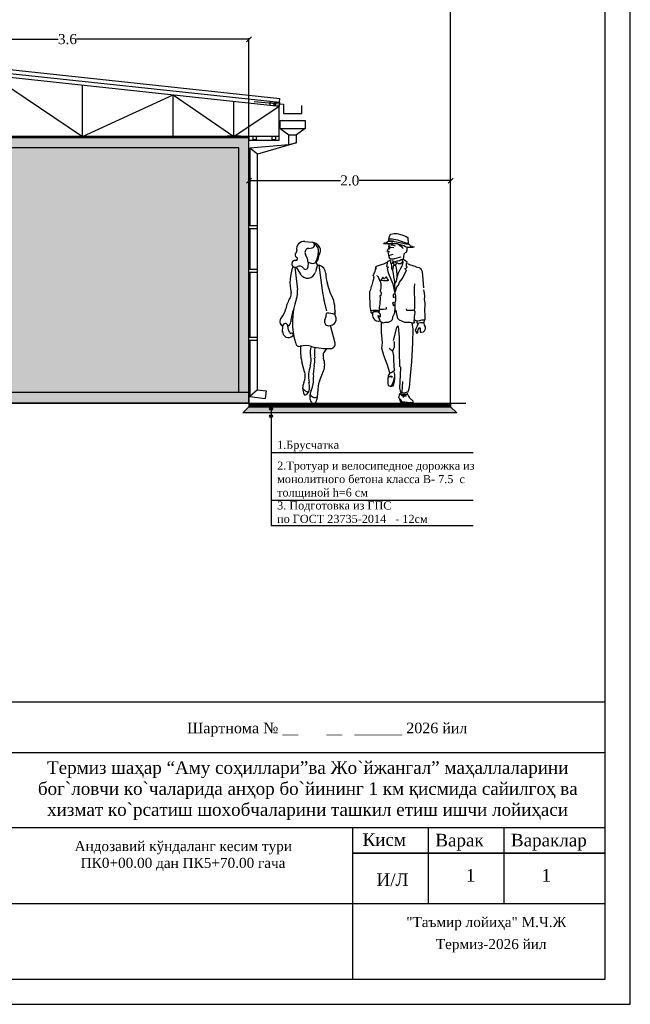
# Model space of a CAD drawing. Extents: x 340134 to 340674, y 4132137 to 4132521.
# Tile 13 of 14: x 340553 to 340674, y 4132224 to 4132419. Entities that reach past the tile are written whole.
import ezdxf

# ---------------------------------------------------------------- set-up
doc = ezdxf.new("R2010")
doc.units = 0
doc.header["$LTSCALE"] = 0.5
doc.header["$MEASUREMENT"] = 0
doc.header["$PDMODE"] = 33
doc.header["$PDSIZE"] = 0.3
doc.linetypes.add('CONTI', pattern=[0])
doc.layers.add('.', color=7, linetype='Continuous', lineweight=15)
doc.layers.add('free-dwg.com', color=7, linetype='Continuous')
doc.layers.add('RAMKA', color=250, linetype='CONTI')
doc.styles.add('Times New Roman', font='times.ttf', dxfattribs={"height": 2.5})
doc.styles.add('TimesCr', font='times.ttf')
doc.styles.add('tiyms', font='times.ttf')
doc.styles.add('стиль1', font='times.ttf')
doc.dimstyles.get("Standard").update_dxf_attribs({"dimtxt": 0.18, "dimasz": 0.18, "dimexe": 0.18, "dimexo": 0.0625, "dimgap": 0.09, "dimtad": 0, "dimtih": 1, "dimtoh": 1, "dimdec": 4, "dimzin": 0, "dimdsep": 46, "dimtxsty": 'Standard', "dimcen": 0.09, "dimaunit": 1, "dimadec": 3, "dimazin": 0, "dimtfac": 1, "dimtdec": 4, "dimtofl": 0, "dimtmove": 0, "dimatfit": 3, "dimfxl": 1, "dimtolj": 1, "dimtzin": 0, "dimarcsym": 0})

# ---------------------------------------------------------------- blocks, each defined once
blk = doc.blocks.new('_Oblique')
at = {"color": 0, "lineweight": -2}
blk.add_line((-0.5, -0.5), (0.5, 0.5), dxfattribs=at)
blk = doc.blocks.new('*D314')
at = {"color": 0, "linetype": 'Continuous', "lineweight": -2, "transparency": 16777216}
for p, q in [((340190.27, 4132387.26), (340190.27, 4132425.9)), ((340190.27, 4132425.72), (340411.14, 4132425.72)), ((340638.67, 4132425.72), (340417.8, 4132425.72)), ((340638.67, 4132387.08), (340638.67, 4132425.9))]:
    blk.add_line(p, q, dxfattribs=at)
at = {"layer": 'Defpoints', "color": 0, "linetype": 'Continuous', "transparency": 16777216}
for p in [(340638.67, 4132425.72), (340190.27, 4132387.2), (340638.67, 4132387.02)]:
    blk.add_point(p, dxfattribs=at)
at = {"color": 0, "linetype": 'Continuous', "lineweight": -2, "transparency": 16777216, "rotation": 180}
blk.add_blockref('_Oblique', (340190.27, 4132425.72), dxfattribs=at)
at = {"color": 0, "linetype": 'Continuous', "lineweight": -2, "transparency": 16777216}
blk.add_blockref('_Oblique', (340638.67, 4132425.72), dxfattribs=at)
at = {"color": 0, "linetype": 'Continuous', "transparency": 16777216, "insert": (340414.47, 4132425.72), "char_height": 2, "attachment_point": 5, "style": 'TimesCr'}
blk.add_mtext('\\A1;22.00', dxfattribs=at)
blk = doc.blocks.new('wefwefewfewfe')
at = {"lineweight": 25}
for p, q in [((16206.006, 11150.381), (16201.359, 11149.884)), ((16206.009, 11150.34), (16201.362, 11149.842)), ((16206.009, 11150.34), (16206.006, 11150.381)), ((16206.009, 11150.298), (16201.365, 11149.801)), ((16205.511, 11149.469), (16205.511, 11150.255)), ((16205.511, 11149.469), (16205.511, 11150.255)), ((16205.511, 11150.255), (16206.009, 11149.469)), ((16206.009, 11149.469), (16206.009, 11150.298)), ((16204.516, 11149.469), (16204.516, 11150.139)), ((16203.521, 11149.469), (16203.521, 11150.032)), ((16202.526, 11149.469), (16202.526, 11149.925)), ((16201.362, 11149.842), (16201.359, 11149.884)), ((16201.862, 11149.469), (16201.862, 11149.854)), ((16201.365, 11149.469), (16206.009, 11149.469)), ((16201.697, 11149.469), (16201.697, 11149.428))]:
    blk.add_line(p, q, dxfattribs=at)
at = {"ltscale": 10}
for p, q in [((16205.511, 11150.255), (16204.516, 11149.469)), ((16204.516, 11150.139), (16203.521, 11149.469))]:
    blk.add_line(p, q, dxfattribs=at)
for p, q in [((16202.526, 11149.925), (16201.862, 11149.469)), ((16203.521, 11149.469), (16202.526, 11149.925)), ((16201.862, 11149.469), (16201.365, 11149.801))]:
    blk.add_line(p, q)
at = {"color": 0, "ltscale": 10}
for p, q in [((16201.118, 11149.719), (16201.118, 11149.807)), ((16201.639, 11149.85), (16201.317, 11149.821)), ((16201.317, 11149.821), (16201.317, 11149.719)), ((16201.317, 11149.719), (16201.118, 11149.719))]:
    blk.add_line(p, q, dxfattribs=at)
at = {"lineweight": 30}
for p, q in [((16201.365, 11149.428), (16201.365, 11149.801)), ((16201.697, 11149.428), (16201.365, 11149.428))]:
    blk.add_line(p, q, dxfattribs=at)
at = {"lineweight": 40}
for p, q in [((16201.788, 11149.469), (16201.937, 11149.469)), ((16205.436, 11149.469), (16205.586, 11149.469))]:
    blk.add_line(p, q, dxfattribs=at)
at = {"ltscale": 8}
blk.add_line((16203.744, 11149.469), (16202.634, 11149.469), dxfattribs=at)
at = {"lineweight": 30}
blk.add_lwpolyline([(16205.677, 11149.428), (16206.05, 11149.428), (16206.05, 11149.594), (16206.133, 11149.594), (16206.133, 11150.216), (16206.257, 11150.216), (16206.257, 11150.423), (16206.05, 11150.423), (16205.967, 11150.423), (16205.967, 11150.395)], dxfattribs=at)
at = {"lineweight": 25}
for points in [[(16205.967, 11150.295), (16206.009, 11150.298), (16206.009, 11150.34), (16205.967, 11150.337)], [(16206.009, 11150.265), (16206.009, 11150.223), (16206.042, 11150.223), (16206.042, 11150.265)], [(16206.009, 11149.863), (16206.008, 11149.905), (16206.042, 11149.905), (16206.042, 11149.863)], [(16201.365, 11149.801), (16201.406, 11149.804), (16201.403, 11149.845), (16201.362, 11149.842)], [(16201.425, 11149.805), (16201.466, 11149.808), (16201.463, 11149.85), (16201.422, 11149.847)], [(16201.404, 11149.469), (16201.445, 11149.469), (16201.445, 11149.436), (16201.404, 11149.436)], [(16201.614, 11149.469), (16201.655, 11149.469), (16201.655, 11149.436), (16201.614, 11149.436)], [(16205.744, 11149.469), (16205.786, 11149.469), (16205.786, 11149.436), (16205.744, 11149.436)], [(16205.954, 11149.469), (16205.995, 11149.469), (16205.996, 11149.436), (16205.954, 11149.436)], [(16206.01, 11149.503), (16206.009, 11149.544), (16206.043, 11149.544), (16206.043, 11149.503)]]:
    blk.add_lwpolyline(points, close=True, dxfattribs=at)
blk = doc.blocks.new('wefwfewfefe')
at = {"layer": '.', "linetype": 'Continuous'}
h = blk.add_hatch(color=256, dxfattribs=at)
h.dxf.hatch_style = 1
h.set_gradient(color1=(91, 91, 91), color2=(102, 102, 102), one_color=1, tint=0.4, name='HEMISPHERICAL')
h.paths.add_polyline_path([(16201.6915, 11154.9721), (16205.0915, 11154.9721), (16205.0915, 11152.5494), (16201.6915, 11152.5494)], flags=16)
h.paths.add_polyline_path([(16201.5915, 11155.0721), (16205.1915, 11155.0721), (16205.1915, 11152.4382), (16201.5915, 11152.4382)])
h = blk.add_hatch(color=256, dxfattribs=at)
h.dxf.hatch_style = 1
h.set_gradient(color1=(255, 127, 127), color2=(255, 153, 153), one_color=1, tint=0.8)
h.paths.add_polyline_path([(16201.6915, 11154.9721), (16205.0915, 11154.9721), (16205.0915, 11152.5494), (16201.6915, 11152.5494)])
at = {"color": 0, "ltscale": 10}
for p, q in [((16201.2804, 11155.2461), (16201.0344, 11155.2461)), ((16201.0344, 11155.2461), (16201.0344, 11155.1651)), ((16201.2804, 11155.1651), (16201.2804, 11155.2461)), ((16201.2804, 11155.1651), (16201.0344, 11155.1651)), ((16201.0344, 11155.1651), (16201.1193, 11155.1013)), ((16201.1954, 11155.1013), (16201.1193, 11155.1013)), ((16201.1193, 11155.0236), (16201.1193, 11155.1013)), ((16201.2804, 11155.1651), (16201.1954, 11155.1013)), ((16201.1954, 11155.0048), (16201.1954, 11155.1013)), ((16201.5063, 11152.5733), (16201.5063, 11154.9123))]:
    blk.add_line(p, q, dxfattribs=at)
at = {"lineweight": 25}
for p, q in [((16201.1193, 11155.0236), (16201.5063, 11154.9123)), ((16201.1193, 11155.0236), (16201.1954, 11155.0048)), ((16201.1954, 11155.0048), (16201.5824, 11154.9696)), ((16201.5063, 11154.9123), (16201.5824, 11154.9696)), ((16201.5824, 11154.9696), (16201.5824, 11154.2)), ((16201.5063, 11154.2), (16201.5915, 11154.2)), ((16201.5063, 11154.1708), (16201.5915, 11154.1708)), ((16201.5824, 11154.1708), (16201.5824, 11153.7664)), ((16201.5063, 11153.7664), (16201.5915, 11153.7664)), ((16201.5063, 11153.7372), (16201.5915, 11153.7372)), ((16201.5824, 11153.7372), (16201.5824, 11153.0906)), ((16201.5063, 11153.0906), (16201.5915, 11153.0906)), ((16201.5063, 11153.0613), (16201.5915, 11153.0613)), ((16201.5824, 11153.0613), (16201.5824, 11152.5064)), ((16201.5063, 11152.5733), (16201.4221, 11152.5623)), ((16201.4221, 11152.5623), (16201.4319, 11152.4868)), ((16201.5063, 11152.5733), (16201.5824, 11152.5064)), ((16201.5824, 11152.5064), (16201.4319, 11152.4868))]:
    blk.add_line(p, q, dxfattribs=at)
at = {"linetype": 'Continuous'}
for points in [[(16201.5915, 11155.0721), (16205.1915, 11155.0721), (16205.1915, 11152.4382), (16201.5915, 11152.4382)], [(16201.6915, 11154.9721), (16205.0915, 11154.9721), (16205.0915, 11152.5494), (16201.6915, 11152.5494)], [(16201.5915, 11152.4382), (16205.1915, 11152.4382), (16205.1915, 11152.5494), (16201.5915, 11152.5494)]]:
    blk.add_lwpolyline(points, close=True, dxfattribs=at)
at = {"linetype": 'Continuous', "xscale": 0.905147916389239, "yscale": 0.905147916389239, "zscale": 0.905147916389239}
blk.add_blockref('wefwefewfewfe', (1536.6595, 1063.1692), dxfattribs=at)
blk = doc.blocks.new('агнеегнег')
at = {"linetype": 'Continuous', "xscale": -4, "yscale": 4, "zscale": 4}
blk.add_blockref('wefwfewfefe', (406286.491, 4087686.075), dxfattribs=at)
blk = doc.blocks.new('man 4')
at = {"color": 5}
for p, q in [((-186, 1736), (-180, 1754)), ((-180, 1754), (-174, 1772)), ((-174, 1772), (-168, 1772)), ((-168, 1772), (-138, 1778)), ((-138, 1778), (-107, 1778)), ((-107, 1778), (-53, 1766)), ((-53, 1766), (-11, 1748)), ((-246, 1669), (-234, 1681)), ((-240, 1669), (-246, 1669)), ((-222, 1669), (-240, 1669)), ((-234, 1681), (-222, 1681)), ((-222, 1681), (-204, 1693)), ((-198, 1669), (-222, 1669)), ((-204, 1693), (-198, 1700)), ((-198, 1700), (-180, 1700)), ((-186, 1669), (-198, 1669)), ((-192, 1712), (-186, 1736)), ((-192, 1706), (-192, 1712)), ((-186, 1700), (-192, 1706)), ((-180, 1651), (-192, 1663)), ((-192, 1645), (-180, 1651)), ((-186, 1724), (-156, 1724)), ((-162, 1700), (-186, 1700)), ((-162, 1669), (-186, 1669)), ((-180, 1700), (-168, 1700)), ((-168, 1700), (-162, 1693)), ((-156, 1657), (-168, 1657)), ((-150, 1700), (-162, 1700)), ((-162, 1693), (-150, 1693)), ((-144, 1669), (-162, 1669)), ((-156, 1724), (-101, 1712)), ((-150, 1657), (-156, 1657)), ((-150, 1693), (-150, 1700)), ((-132, 1651), (-150, 1657)), ((-132, 1693), (-144, 1700)), ((-101, 1669), (-144, 1669)), ((-71, 1681), (-132, 1693)), ((-120, 1645), (-132, 1651)), ((-101, 1712), (-35, 1687)), ((-59, 1657), (-101, 1669)), ((-95, 1663), (-83, 1663)), ((-83, 1663), (-77, 1651)), ((-77, 1651), (-65, 1651)), ((-29, 1669), (-71, 1681)), ((-65, 1651), (-59, 1639)), ((-35, 1651), (-59, 1657)), ((-35, 1687), (13, 1675)), ((-17, 1639), (-35, 1651)), ((13, 1663), (-29, 1669)), ((-11, 1748), (7, 1736)), ((7, 1736), (13, 1669)), ((13, 1669), (25, 1663)), ((25, 1663), (31, 1651)), ((31, 1651), (49, 1645)), ((-209, 1594), (-186, 1633)), ((-180, 1585), (-209, 1594)), ((-192, 1555), (-198, 1585)), ((-186, 1633), (-192, 1645)), ((-180, 1627), (-192, 1615)), ((-186, 1530), (-192, 1555)), ((-186, 1548), (-168, 1555)), ((-174, 1639), (-180, 1627)), ((-138, 1627), (-168, 1633)), ((-168, 1555), (-144, 1561)), ((-59, 1639), (-53, 1639)), ((-53, 1639), (-47, 1627)), ((-47, 1627), (-41, 1621)), ((-35, 1542), (-29, 1555)), ((-29, 1567), (-17, 1579)), ((-29, 1555), (-29, 1567)), ((7, 1633), (-17, 1639)), ((-17, 1579), (-5, 1585)), ((-5, 1585), (1, 1609)), ((1, 1621), (1, 1633)), ((1, 1609), (1, 1621)), ((25, 1633), (7, 1633)), ((56, 1633), (25, 1633)), ((49, 1645), (56, 1639)), ((74, 1639), (56, 1633)), ((56, 1639), (74, 1639)), ((-322, 1437), (-307, 1442)), ((-307, 1442), (-287, 1447)), ((-287, 1447), (-257, 1457)), ((-257, 1457), (-241, 1462)), ((-241, 1462), (-221, 1472)), ((-221, 1472), (-206, 1478)), ((-203, 1486), (-215, 1432)), ((-173, 1498), (-203, 1486)), ((-174, 1512), (-186, 1530)), ((-176, 1498), (-176, 1495)), ((-144, 1512), (-174, 1512)), ((-171, 1488), (-171, 1498)), ((-171, 1478), (-171, 1488)), ((-171, 1467), (-171, 1478)), ((-166, 1462), (-171, 1467)), ((-161, 1462), (-166, 1462)), ((-165, 1460), (-161, 1442)), ((-151, 1472), (-161, 1462)), ((-161, 1442), (-161, 1417)), ((-156, 1498), (-151, 1493)), ((-151, 1493), (-141, 1488)), ((-141, 1478), (-151, 1472)), ((-147, 1473), (-136, 1450)), ((-65, 1530), (-144, 1512)), ((-143, 1434), (-137, 1448)), ((-141, 1488), (-136, 1483)), ((-136, 1478), (-141, 1478)), ((-137, 1448), (-122, 1446)), ((-136, 1483), (-126, 1483)), ((-121, 1478), (-136, 1478)), ((-136, 1450), (-122, 1448)), ((-126, 1483), (-115, 1488)), ((-122, 1448), (-110, 1460)), ((-122, 1446), (-113, 1421)), ((-115, 1472), (-121, 1478)), ((-115, 1488), (-105, 1493)), ((-100, 1467), (-115, 1472)), ((-110, 1460), (-107, 1470)), ((-105, 1493), (-95, 1493)), ((-90, 1462), (-100, 1467)), ((-95, 1493), (-80, 1498)), ((-85, 1462), (-90, 1462)), ((-75, 1462), (-85, 1462)), ((-80, 1498), (-70, 1503)), ((-70, 1462), (-75, 1462)), ((-70, 1503), (-60, 1508)), ((-55, 1472), (-70, 1462)), ((-60, 1508), (-55, 1508)), ((-55, 1508), (-50, 1498)), ((-45, 1472), (-55, 1472)), ((-50, 1452), (-55, 1437)), ((-40, 1508), (-50, 1508)), ((-50, 1498), (-50, 1488)), ((-50, 1488), (-45, 1478)), ((-45, 1472), (-50, 1452)), ((-45, 1483), (-45, 1472)), ((-45, 1478), (-45, 1472)), ((-41, 1512), (-35, 1524)), ((-25, 1498), (-40, 1508)), ((-35, 1524), (-35, 1542)), ((-15, 1493), (-25, 1498)), ((0, 1478), (-15, 1493)), ((-5, 1462), (0, 1478)), ((-5, 1437), (-5, 1462)), ((3, 1465), (11, 1462)), ((11, 1462), (31, 1452)), ((31, 1452), (51, 1447)), ((51, 1447), (80, 1438)), ((-352, 1351), (-357, 1341)), ((-357, 1341), (-352, 1331)), ((-337, 1382), (-352, 1351)), ((-332, 1402), (-337, 1382)), ((-327, 1412), (-332, 1402)), ((-327, 1427), (-322, 1437)), ((-327, 1427), (-327, 1412)), ((-327, 1407), (-327, 1427)), ((-326, 1399), (-327, 1407)), ((-312, 1336), (-313, 1340)), ((-215, 1432), (-195, 1428)), ((-193, 1426), (-209, 1412)), ((-209, 1412), (-196, 1368)), ((-196, 1368), (-149, 1254)), ((-195, 1428), (-193, 1426)), ((-161, 1417), (-151, 1392)), ((-151, 1392), (-146, 1362)), ((-150, 1391), (-143, 1434)), ((-146, 1362), (-141, 1326)), ((-113, 1421), (-107, 1352)), ((-100, 1341), (-110, 1306)), ((-107, 1352), (-107, 1327)), ((-95, 1356), (-100, 1341)), ((-80, 1392), (-95, 1356)), ((-70, 1412), (-80, 1392)), ((-55, 1437), (-70, 1412)), ((-35, 1336), (-20, 1367)), ((-20, 1412), (-10, 1417)), ((-15, 1402), (-20, 1412)), ((-20, 1367), (-5, 1392)), ((-5, 1392), (-15, 1402)), ((-10, 1417), (0, 1427)), ((0, 1427), (-5, 1437)), ((80, 1438), (101, 1427)), ((101, 1427), (122, 1423)), ((122, 1423), (138, 1418)), ((138, 1418), (147, 1402)), ((147, 1402), (157, 1382)), ((157, 1382), (171, 1212)), ((-367, 1240), (-373, 1225)), ((-362, 1266), (-367, 1240)), ((-357, 1281), (-362, 1266)), ((-352, 1301), (-357, 1281)), ((-352, 1331), (-347, 1326)), ((-347, 1321), (-352, 1311)), ((-352, 1311), (-352, 1301)), ((-347, 1326), (-342, 1321)), ((-342, 1321), (-347, 1321)), ((-297, 1321), (-312, 1336)), ((-292, 1301), (-297, 1321)), ((-277, 1276), (-292, 1301)), ((-277, 1291), (-262, 1291)), ((-272, 1251), (-277, 1276)), ((-267, 1301), (-272, 1291)), ((-272, 1210), (-272, 1251)), ((-257, 1316), (-267, 1301)), ((-262, 1291), (-247, 1286)), ((-252, 1321), (-257, 1316)), ((-247, 1311), (-252, 1321)), ((-241, 1306), (-247, 1311)), ((-247, 1286), (-221, 1286)), ((-236, 1306), (-241, 1306)), ((-231, 1311), (-236, 1306)), ((-221, 1321), (-231, 1311)), ((-216, 1321), (-221, 1321)), ((-221, 1286), (-201, 1286)), ((-206, 1311), (-216, 1321)), ((-201, 1296), (-206, 1311)), ((-196, 1291), (-201, 1296)), ((-201, 1286), (-191, 1291)), ((-191, 1291), (-196, 1291)), ((-149, 1254), (-131, 1170)), ((-141, 1326), (-136, 1296)), ((-136, 1296), (-131, 1266)), ((-131, 1266), (-131, 1246)), ((-131, 1246), (-131, 1220)), ((-115, 1281), (-126, 1261)), ((-110, 1306), (-115, 1281)), ((-110, 1215), (-90, 1240)), ((-90, 1240), (-80, 1271)), ((-80, 1271), (-50, 1306)), ((-50, 1306), (-35, 1336)), ((76, 1215), (81, 1254)), ((-383, 1190), (-393, 1170)), ((-393, 1170), (-393, 1150)), ((-393, 1150), (-393, 1124)), ((-378, 1210), (-383, 1190)), ((-373, 1225), (-378, 1210)), ((-277, 1180), (-272, 1210)), ((-267, 1150), (-277, 1180)), ((-272, 1130), (-267, 1150)), ((-141, 1145), (-146, 1135)), ((-146, 1135), (-146, 1114)), ((-131, 1140), (-141, 1145)), ((-131, 1220), (-126, 1195)), ((-127, 1160), (-126, 1155)), ((-126, 1195), (-126, 1175)), ((-126, 1155), (-121, 1175)), ((-126, 1175), (-126, 1155)), ((-126, 1155), (-121, 1124)), ((-121, 1175), (-115, 1190)), ((-115, 1190), (-110, 1215)), ((76, 1175), (76, 1215)), ((76, 1145), (76, 1175)), ((81, 1109), (76, 1145)), ((173, 1189), (177, 1155)), ((177, 1155), (182, 1119)), ((-393, 1124), (-393, 1099)), ((-393, 1099), (-388, 1069)), ((-388, 1069), (-388, 1039)), ((-388, 1039), (-388, 1014)), ((-287, 1003), (-282, 1044)), ((-282, 1130), (-272, 1130)), ((-277, 1104), (-282, 1130)), ((-282, 1044), (-277, 1104)), ((-141, 1059), (-151, 1049)), ((-151, 1049), (-146, 1034)), ((-146, 1114), (-136, 1109)), ((-146, 1034), (-141, 1024)), ((-136, 1054), (-141, 1059)), ((-141, 1024), (-131, 1034)), ((-136, 1109), (-131, 1119)), ((-121, 1074), (-126, 1054)), ((-126, 1054), (-126, 1019)), ((-121, 1124), (-121, 1099)), ((-121, 1099), (-121, 1074)), ((81, 1079), (81, 1109)), ((81, 1054), (81, 1079)), ((81, 1003), (81, 1054)), ((182, 1119), (177, 1089)), ((177, 1089), (187, 1054)), ((187, 1054), (187, 1024)), ((-388, 1014), (-383, 983)), ((-383, 983), (-378, 963)), ((-378, 973), (-357, 978)), ((-378, 968), (-378, 973)), ((-378, 963), (-378, 953)), ((-378, 953), (-373, 948)), ((-373, 948), (-367, 948)), ((-367, 948), (-362, 953)), ((-362, 953), (-347, 963)), ((-362, 948), (-362, 933)), ((-362, 933), (-362, 918)), ((-357, 978), (-337, 978)), ((-347, 963), (-327, 963)), ((-337, 978), (-312, 978)), ((-327, 963), (-317, 963)), ((-317, 963), (-307, 958)), ((-312, 978), (-302, 973)), ((-302, 963), (-297, 963)), ((-297, 958), (-302, 963)), ((-297, 963), (-292, 963)), ((-292, 953), (-297, 958)), ((-292, 963), (-287, 968)), ((-282, 938), (-292, 953)), ((-287, 968), (-287, 1003)), ((-287, 988), (-272, 988)), ((-277, 928), (-282, 938)), ((-277, 913), (-277, 928)), ((-272, 988), (-252, 988)), ((-252, 988), (-247, 988)), ((-247, 988), (-216, 993)), ((-216, 998), (-216, 1008)), ((-216, 993), (-216, 998)), ((-136, 938), (-151, 903)), ((-131, 958), (-136, 938)), ((-126, 993), (-131, 958)), ((-126, 1019), (-126, 993)), ((-110, 963), (-126, 988)), ((-110, 953), (-110, 963)), ((-105, 923), (-110, 953)), ((-10, 993), (-5, 978)), ((-5, 978), (11, 978)), ((11, 978), (26, 978)), ((26, 978), (46, 978)), ((46, 978), (66, 978)), ((76, 978), (81, 1003)), ((86, 958), (76, 978)), ((76, 913), (81, 928)), ((81, 928), (86, 958)), ((187, 1024), (182, 993)), ((182, 993), (182, 958)), ((182, 958), (187, 943)), ((187, 943), (187, 913)), ((-362, 918), (-357, 903)), ((-357, 903), (-347, 887)), ((-347, 887), (-337, 872)), ((-337, 872), (-322, 867)), ((-322, 867), (-317, 867)), ((-317, 867), (-302, 862)), ((-302, 923), (-297, 918)), ((-297, 903), (-302, 923)), ((-302, 862), (-297, 862)), ((-297, 918), (-292, 908)), ((-287, 892), (-297, 903)), ((-297, 862), (-292, 862)), ((-292, 908), (-287, 903)), ((-287, 908), (-277, 913)), ((-287, 903), (-287, 908)), ((-287, 882), (-287, 892)), ((-282, 872), (-287, 882)), ((-282, 862), (-282, 872)), ((-272, 852), (-282, 862)), ((-252, 842), (-272, 852)), ((-267, 746), (-267, 852)), ((-231, 847), (-252, 842)), ((-196, 847), (-231, 847)), ((-171, 862), (-196, 847)), ((-156, 877), (-171, 862)), ((-151, 903), (-156, 877)), ((-95, 892), (-105, 923)), ((-80, 872), (-95, 892)), ((-55, 862), (-80, 872)), ((-25, 847), (-55, 862)), ((5, 847), (-25, 847)), ((31, 847), (5, 847)), ((56, 842), (31, 847)), ((51, 842), (61, 782)), ((71, 842), (56, 842)), ((71, 877), (71, 862)), ((81, 872), (71, 877)), ((71, 862), (76, 847)), ((76, 847), (71, 842)), ((76, 887), (76, 913)), ((76, 877), (76, 887)), ((91, 867), (81, 872)), ((106, 862), (91, 867)), ((101, 867), (101, 847)), ((101, 847), (106, 842)), ((131, 867), (106, 862)), ((106, 842), (142, 847)), ((111, 827), (106, 817)), ((111, 837), (111, 827)), ((152, 872), (131, 867)), ((142, 847), (172, 847)), ((172, 872), (152, 872)), ((187, 872), (172, 872)), ((172, 847), (177, 857)), ((177, 842), (172, 847)), ((177, 857), (182, 867)), ((182, 822), (177, 842)), ((182, 867), (182, 872)), ((187, 913), (187, 882)), ((187, 882), (187, 872)), ((-257, 635), (-267, 746)), ((-112, 798), (-144, 659)), ((-98, 811), (-112, 798)), ((-90, 807), (-98, 811)), ((-80, 696), (-90, 807)), ((61, 782), (56, 635)), ((91, 782), (86, 766)), ((86, 766), (91, 756)), ((101, 802), (91, 782)), ((91, 756), (101, 736)), ((106, 817), (101, 802)), ((101, 736), (111, 741)), ((111, 756), (116, 776)), ((111, 741), (111, 756)), ((116, 776), (126, 792)), ((126, 792), (137, 792)), ((137, 792), (137, 787)), ((137, 787), (137, 771)), ((137, 771), (137, 756)), ((137, 756), (137, 751)), ((137, 751), (137, 746)), ((137, 746), (147, 746)), ((147, 746), (172, 751)), ((172, 751), (182, 761)), ((192, 802), (182, 822)), ((182, 761), (192, 782)), ((192, 782), (192, 802)), ((-262, 580), (-257, 635)), ((-140, 650), (-136, 645)), ((-136, 645), (-136, 590)), ((-80, 544), (-80, 696)), ((56, 635), (46, 439)), ((-241, 504), (-262, 580)), ((-186, 580), (-171, 565)), ((-171, 565), (-156, 555)), ((-136, 590), (-151, 550)), ((-151, 550), (-141, 499)), ((-75, 388), (-80, 544)), ((-206, 413), (-241, 504)), ((-181, 323), (-206, 413)), ((-141, 499), (-141, 459)), ((-141, 459), (-136, 343)), ((46, 439), (31, 292)), ((-181, 323), (-191, 307)), ((-166, 323), (-181, 323)), ((-136, 343), (-166, 323)), ((-126, 307), (-136, 333)), ((-65, 378), (-75, 388)), ((-70, 297), (-65, 378)), ((-196, 287), (-201, 267)), ((-201, 267), (-201, 247)), ((-201, 247), (-201, 212)), ((-201, 212), (-196, 191)), ((-191, 307), (-196, 287)), ((-196, 287), (-186, 282)), ((-186, 282), (-176, 287)), ((-176, 287), (-161, 287)), ((-156, 277), (-171, 277)), ((-161, 287), (-156, 282)), ((-156, 282), (-156, 277)), ((-156, 196), (-141, 232)), ((-146, 186), (-131, 232)), ((-141, 232), (-131, 272)), ((-131, 272), (-126, 287)), ((-131, 232), (-126, 267)), ((-126, 287), (-126, 307)), ((-126, 267), (-126, 282)), ((-75, 166), (-70, 297)), ((-50, 121), (-45, 232)), ((31, 292), (21, 171)), ((-196, 191), (-186, 186)), ((-186, 186), (-171, 181)), ((-171, 181), (-156, 196)), ((-171, 181), (-146, 186)), ((-80, 91), (-75, 106)), ((-65, 116), (-75, 166)), ((-75, 106), (-55, 86)), ((-35, 111), (-65, 116)), ((-65, 116), (-65, 106)), ((-65, 106), (-55, 101)), ((5, 121), (-35, 111)), ((11, 131), (5, 121)), ((5, 101), (5, 111)), ((21, 171), (11, 131)), ((-85, 60), (-80, 91)), ((-65, 40), (-85, 60)), ((-80, 50), (-75, 35)), ((-75, 35), (-66, 15)), ((-66, 15), (-50, 15)), ((-50, 15), (-65, 40)), ((-55, 101), (-35, 101)), ((-55, 86), (-25, 86)), ((-25, 15), (-50, 15)), ((-50, 15), (-30, 5)), ((-45, 70), (-25, 86)), ((-35, 101), (-20, 101)), ((-30, 5), (0, 0)), ((-25, 86), (-10, 91)), ((-25, 86), (-10, 80)), ((25, 10), (-25, 15)), ((-20, 101), (-5, 101)), ((-5, 101), (5, 101)), ((0, 0), (50, 0)), ((5, 101), (16, 80)), ((16, 80), (26, 60)), ((60, 10), (25, 10)), ((26, 60), (61, 30)), ((50, 0), (55, 5)), ((61, 30), (60, 10))]:
    blk.add_line(p, q, dxfattribs=at)
blk = doc.blocks.new('A$C1D8406F1')
at = {"layer": 'free-dwg.com', "color": 5}
for p, q in [((2.62, 16.96), (3.36, 16.88)), ((2.66, 15.6), (2.83, 15.27)), ((2.99, 16.23), (3.38, 16.3)), ((2.94, 14.77), (2.93, 14.28)), ((2.94, 14.78), (3.27, 14.67)), ((3.93, 14.53), (3.72, 13.77)), ((3.95, 14.52), (4.12, 14.48)), ((4.06, 14.49), (4.42, 11.87)), ((1.55, 14.26), (1.85, 11.89)), ((1.7, 14.27), (2.14, 13.55)), ((5.29, 11.51), (4.97, 12.51)), ((4.91, 9.69), (4.64, 10.77)), ((4.82, 9.14), (4.87, 9.47)), ((5.24, 8.17), (5.49, 8.26)), ((0.29, 7.46), (0.3, 8.12)), ((0.89, 7.68), (0.83, 8.15)), ((5.76, 6.34), (5.29, 8.19)), ((4.86, 5.76), (4.6, 5.35)), ((2.59, 3.32), (2.3, 4.39)), ((4.13, 2.35), (4.56, 3.43))]:
    blk.add_line(p, q, dxfattribs=at)
for centre, radius, start, end in [((2.53, 16.18), 0.781, 83.6899, 192.5675), ((3.33, 16.59), 0.291, 279.5645, 83.6899), ((3.32, 15.91), 0.962, 25.3538, 87.5065), ((3.21, 15.93), 0.839, 353.6823, 61.5851), ((1.88, 15.55), 0.286, 132.2027, 243.7817), ((1.52, 15.96), 0.259, 312.2027, 12.5675), ((3.06, 15.8), 0.442, 99.5645, 206.2318), ((0.8, 16.2), 3.26, 336.6577, 353.6823), ((4.38, 15.38), 0.349, 141.7671, 186.0349), ((3.56, 16.03), 0.696, 321.7671, 25.3538), ((1.6, 14.62), 0.362, 81.608, 302.5532), ((1.68, 15.14), 0.171, 261.608, 63.7817), ((1.87, 14.79), 1.07, 358.6484, 26.2318), ((3.41, 15.07), 0.425, 250.6513, 336.6577), ((4, 14.72), 0.202, 134.4068, 254.887), ((3.45, 15.28), 0.591, 314.4068, 6.0349), ((3.89, 13.6), 0.904, 0.5488, 75.1585), ((5.59, 12.65), 4.54, 158.1997, 192.9045), ((2.06, 13.91), 0.476, 31.4991, 122.5532), ((2.88, 13.99), 0.868, 211.0972, 344.735), ((2.68, 14.29), 0.252, 211.4991, 358.6484), ((8.49, 13.65), 3.7, 180.5488, 197.9376), ((0.4, 11.46), 0.788, 328.4972, 12.9045), ((-0.07, 11.65), 1.93, 340.1872, 7.1638), ((14.61, 13.29), 10.29, 187.9737, 194.1746), ((2.45, 9.82), 3.31, 353.3815, 30.7198), ((4, 9.25), 3.44, 148.4972, 168.8363), ((8.68, 8.5), 7.36, 160.1872, 197.583), ((-1.24, 10.28), 1.91, 317.1431, 348.8363), ((5.14, 8.35), 4, 157.3655, 176.8421), ((4.97, 7.31), 2.16, 68.8366, 92.4822), ((6.37, 9.44), 0.638, 155.8818, 208.9638), ((0.57, 8.6), 0.572, 137.1431, 241.2442), ((0.57, 8.12), 0.27, 6.4647, 179.4259), ((0.57, 8.6), 0.572, 298.0249, 356.8421), ((5.09, 8.58), 0.437, 152.8936, 289.8502), ((3.59, 9.35), 1.25, 332.8936, 350.4643), ((5.28, 8.83), 0.609, 289.8502, 28.9638), ((0.9, 7.52), 0.612, 172.7609, 315.8361), ((1.69, 7.98), 0.854, 200.8219, 229.2846), ((1.22, 7.2), 0.159, 318.7991, 124.1125), ((2.04, 6.39), 0.4, 197.583, 283.766), ((5.31, 6.23), 0.461, 272.9699, 14.1746), ((2.69, 3.74), 2.33, 74.7969, 103.766), ((6.1, 5.45), 3.95, 171.7882, 195.6622), ((4.57, 5.38), 1.42, 154.2789, 195.7186), ((5, 12.24), 6.48, 254.7968, 272.9699), ((7.17, 5.21), 3.56, 168.8051, 187.1744), ((5.17, 5), 0.664, 148.4244, 202.0211), ((1.59, 4.54), 1.68, 340.5028, 15.7186), ((1.45, 4.49), 2.2, 345.8671, 7.1745), ((2.9, 4.08), 1.78, 338.4745, 22.0211), ((1.06, 2.89), 1.6, 335.5877, 15.6622), ((6.32, 2.86), 3.33, 160.5028, 190.2916), ((6.77, 3.15), 3.28, 165.867, 185.8852), ((3.86, 1.62), 1.48, 155.5877, 205.9534), ((-6.41, 0.55), 9.6, 7.4342, 10.2917), ((0.85, 2.54), 2.67, 334.5018, 5.8852), ((6.45, 1.43), 2.49, 158.4745, 183.5381), ((3.16, 2.1), 0.909, 210.8432, 258.2488), ((2.27, 1.68), 0.849, 297.4012, 7.4342), ((4.52, 0.79), 1.4, 154.5018, 203.5806), ((1.48, 1.13), 2.49, 339.1792, 3.5381), ((2.61, 1.01), 0.0966, 205.9534, 297.4012), ((3.67, 1.25), 0.59, 205.4056, 296.7841), ((3.52, 0.35), 0.307, 203.5806, 339.1792)]:
    blk.add_arc(centre, radius, start, end, dxfattribs=at)
at = {"layer": 'free-dwg.com', "color": 5, "xscale": 0.01, "yscale": 0.01, "zscale": 0.01}
blk.add_blockref('man 4', (13.28, 0), dxfattribs=at)
blk = doc.blocks.new('*D320')
at = {"color": 0, "linetype": 'Continuous', "lineweight": -2, "transparency": 16777216}
for p, q in [((340598.67, 4132342.86), (340598.67, 4132387.2)), ((340598.67, 4132387.02), (340616.82, 4132387.02)), ((340638.67, 4132387.02), (340620.52, 4132387.02)), ((340638.67, 4132342.86), (340638.67, 4132387.2))]:
    blk.add_line(p, q, dxfattribs=at)
at = {"layer": 'Defpoints', "color": 0, "linetype": 'Continuous', "transparency": 16777216}
for p in [(340638.67, 4132387.02), (340598.67, 4132342.8), (340638.67, 4132342.8)]:
    blk.add_point(p, dxfattribs=at)
at = {"color": 0, "linetype": 'Continuous', "lineweight": -2, "transparency": 16777216, "rotation": 180}
blk.add_blockref('_Oblique', (340598.67, 4132387.02), dxfattribs=at)
at = {"color": 0, "linetype": 'Continuous', "lineweight": -2, "transparency": 16777216}
blk.add_blockref('_Oblique', (340638.67, 4132387.02), dxfattribs=at)
at = {"color": 0, "linetype": 'Continuous', "transparency": 16777216, "insert": (340618.67, 4132387.02), "char_height": 2, "attachment_point": 5, "style": 'TimesCr'}
blk.add_mtext('\\A1;2.0', dxfattribs=at)
blk = doc.blocks.new('*D321')
at = {"color": 0, "linetype": 'Continuous', "lineweight": -2, "transparency": 16777216}
for p, q in [((340526.67, 4132387.08), (340526.67, 4132415.25)), ((340526.67, 4132415.07), (340560.85, 4132415.07)), ((340598.67, 4132415.07), (340564.49, 4132415.07)), ((340598.67, 4132387.08), (340598.67, 4132415.25))]:
    blk.add_line(p, q, dxfattribs=at)
at = {"layer": 'Defpoints', "color": 0, "linetype": 'Continuous', "transparency": 16777216}
for p in [(340598.67, 4132415.07), (340526.67, 4132387.02), (340598.67, 4132387.02)]:
    blk.add_point(p, dxfattribs=at)
at = {"color": 0, "linetype": 'Continuous', "lineweight": -2, "transparency": 16777216, "rotation": 180}
blk.add_blockref('_Oblique', (340526.67, 4132415.07), dxfattribs=at)
at = {"color": 0, "linetype": 'Continuous', "lineweight": -2, "transparency": 16777216}
blk.add_blockref('_Oblique', (340598.67, 4132415.07), dxfattribs=at)
at = {"color": 0, "linetype": 'Continuous', "transparency": 16777216, "insert": (340562.67, 4132415.07), "char_height": 2, "attachment_point": 5, "style": 'TimesCr'}
blk.add_mtext('\\A1;3.6', dxfattribs=at)

msp = doc.modelspace()

# ---------------------------------------------------------------- hatches: boundary and pattern name
at = {"layer": '.'}
h = msp.add_hatch(dxfattribs=at)
h.set_pattern_fill('AR-SAND', color=145, scale=0.03)
h.set_pattern_definition([(37.5, (-257.277495, 294.18755), (-0.0018898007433, 0.0578047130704), [0, -0.0456, 0, -0.051, 0, -0.04875]), (7.5, (-257.277495, 294.18755), (0.053093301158, 0.0846643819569), [0, -0.0246, 0, -0.0411, 0, -0.01575]), (327.5, (-257.314395, 294.18755), (0.09342425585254, 0.0001697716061), [0, -0.015, 0, -0.054, 0, -0.0705]), (317.5, (-257.314395, 294.18755), (0.0901837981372, 0.026330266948), [0, -0.0075, 0, -0.0354, 0, -0.0405])])
h.paths.add_polyline_path([(340598.66737, 4132342.11156), (340597.46737, 4132340.91156), (340639.86737, 4132340.91156), (340638.66737, 4132342.11156)])
at = {"layer": '.', "linetype": 'Continuous'}
h = msp.add_hatch(dxfattribs=at)
h.set_pattern_fill('ANSI37', color=21)
h.set_pattern_definition([(45, (-40.8775, 294.18755), (-0.0883883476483, 0.0883883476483), []), (135, (-40.8775, 294.18755), (-0.0883883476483, -0.0883883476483), [])])
h.paths.add_polyline_path([(340638.66737, 4132342.79863), (340598.66737, 4132342.79863), (340598.66737, 4132342.11156), (340638.66737, 4132342.11156)])
h = msp.add_hatch(color=256, dxfattribs=at)
h.dxf.hatch_style = 1
h.set_gradient(color1=(76, 0, 0), color2=(48, 48, 48), one_color=1, tint=0.19, name='INVCYLINDER')
edge = h.paths.add_edge_path()
edge.add_arc((340603.04769, 4132342.44906), 0.27691, 0, 360)
h = msp.add_hatch(color=256, dxfattribs=at)
h.dxf.hatch_style = 1
h.set_gradient(color1=(76, 0, 0), color2=(48, 48, 48), one_color=1, tint=0.19, name='INVCYLINDER')
edge = h.paths.add_edge_path()
edge.add_arc((340603.04769, 4132341.71077), 0.27691, 0, 360)
h = msp.add_hatch(color=256, dxfattribs=at)
h.dxf.hatch_style = 1
h.set_gradient(color1=(76, 0, 0), color2=(48, 48, 48), one_color=1, tint=0.19, name='INVCYLINDER')
edge = h.paths.add_edge_path()
edge.add_arc((340603.04769, 4132340.21907), 0.27691, 0, 360)

# ---------------------------------------------------------------- linework, layer by layer
at = {"linetype": 'Continuous'}
for points in [[(340134.29879, 4132520.50726), (340134.29879, 4132223.50726), (340674.29879, 4132223.50726), (340674.29879, 4132520.50726), (340134.29879, 4132520.50726)], [(340598.66737, 4132342.79863), (340598.66737, 4132342.11156), (340597.46737, 4132340.91156)], [(340598.66737, 4132342.79863), (340638.66737, 4132342.79863), (340638.66737, 4132342.11156), (340598.66737, 4132342.11156)], [(340603.04769, 4132342.44906), (340603.04769, 4132323.59357), (340643.15567, 4132323.59357)], [(340638.66737, 4132342.79863), (340641.66737, 4132342.79863)], [(340603.04769, 4132333.02131), (340643.15567, 4132333.02131)], [(340603.04769, 4132323.59357), (340603.04769, 4132318.57793), (340643.15567, 4132318.57793)]]:
    msp.add_lwpolyline(points, dxfattribs=at)
msp.add_lwpolyline([(340154.29879, 4132515.50726), (340154.29879, 4132228.50726), (340669.29879, 4132228.50726), (340669.29879, 4132515.50726)], close=True, dxfattribs=at)
at = {"flags": 128}
msp.add_lwpolyline([(340598.66737, 4132342.11156), (340638.66737, 4132342.11156), (340639.86737, 4132340.91156), (340597.46737, 4132340.91156)], dxfattribs=at)
msp.add_lwpolyline([(340484.29879, 4132228.50726), (340669.29879, 4132228.50726), (340669.29879, 4132283.50726), (340484.29879, 4132283.50726)], close=True)
at = {"linetype": 'ByBlock'}
msp.add_lwpolyline([(340549.29879, 4132273.50726), (340669.29879, 4132273.50726)], dxfattribs=at)
at = {"linetype": 'Continuous'}
for centre in [(340603.04769, 4132342.44906), (340603.04769, 4132341.71077), (340603.04769, 4132340.21907)]:
    msp.add_circle(centre, 0.27691, dxfattribs=at)
at = {"layer": 'RAMKA'}
for p, q in [((340669.29879, 4132258.50726), (340484.29503, 4132258.50726)), ((340669.29879, 4132258.50726), (340549.29879, 4132258.50726)), ((340619.29879, 4132228.50726), (340619.29879, 4132258.50726)), ((340634.29879, 4132243.50726), (340634.29879, 4132258.50726)), ((340649.29879, 4132243.50726), (340649.29879, 4132258.50726)), ((340619.29879, 4132253.50726), (340669.29879, 4132253.50726)), ((340619.29879, 4132253.50726), (340669.29879, 4132253.50726)), ((340669.29879, 4132253.50726), (340619.29879, 4132253.50726)), ((340669.29879, 4132253.50726), (340619.29879, 4132253.50726)), ((340484.29879, 4132243.50726), (340669.29879, 4132243.50726))]:
    msp.add_line(p, q, dxfattribs=at)

# ---------------------------------------------------------------- block references
at = {"linetype": 'Continuous', "xscale": 5, "yscale": 5, "zscale": 5}
msp.add_blockref('агнеегнег', (-1366801.95962, -16529136.34163), dxfattribs=at)
at = {"xscale": 1.9, "yscale": 1.9, "zscale": 1.9}
msp.add_blockref('A$C1D8406F1', (340604.791, 4132342.71353), dxfattribs=at)

# ---------------------------------------------------------------- texts
at = {"lineweight": 18, "ltscale": 5, "char_height": 1.6, "attachment_point": 1, "rotation": 359.9900723, "style": 'Times New Roman'}
for s, insert, width in [('1.Брусчатка                                                                                  ', (340604.25696, 4132335.3651), 41.3781644), ('2.Тротуар и велосипедное дорожка из монолитного бетона класса В- 7.5  с толщиной h=6 cм                                                                                        ', (340604.25696, 4132331.2341), 41.3781644), ('\\pt27.2;3. Подготовка из ГПС\\Pпо ГОСТ 23735-2014   - 12см\\P\\ptz;                                                                                       ', (340604.25696, 4132323.331), 118.2133209)]:
    msp.add_mtext(s, dxfattribs=dict(at, insert=insert, width=width))
at = {"layer": 'RAMKA', "lineweight": 13, "style": 'стиль1'}
msp.add_text('Шартнома № __       __   ______ 2026 йил', height=2.1, rotation=359.9999315, dxfattribs=at).set_placement((340586.40101, 4132277.30882))
at = {"layer": 'RAMKA', "style": 'tiyms'}
for s, p in [('"Таъмир лойиҳа" М.Ч.Ж ', (340629.86667, 4132238.84484)), ('Термиз-2026 йил', (340635.72487, 4132234.46959))]:
    msp.add_text(s, height=2, dxfattribs=at).set_placement(p)
at = {"layer": 'RAMKA', "color": 1, "attachment_point": 1, "style": 'tiyms'}
for s, insert, char_height, width in [('\\pi3.1155;{\\C256;Термиз шаҳар “Aму соҳиллари”ва Жо`йжангал” маҳаллаларини \\P\\pi1.3023;бог`ловчи ко`чаларида анҳор бо`йининг 1 км қисмида сайилгоҳ ва \\P\\pi3.1263;хизмат ко`рсатиш шохобчаларини ташкил етиш ишчи лойиҳаси}', (340555.50639, 4132271.74519), 2.5, 107.1142586), ('\\pi2.4693;{\\C256;Андозавий кўндаланг кесим тури                                    \\P\\pi3.677;ПК0+00.00 дан ПК5+70.00 гача}', (340561.60925, 4132255.91471), 2, 46.9992432)]:
    msp.add_mtext(s, dxfattribs=dict(at, insert=insert, char_height=char_height, width=width))
at = {"layer": 'RAMKA', "char_height": 2.5, "width": 20, "attachment_point": 1, "style": 'tiyms'}
for s, insert in [('{\\fTimes New Roman|b0|i0|c204|p18;Кисм}', (340621.20067, 4132257.44395)), ('{\\fTimes New Roman|b0|i0|c204|p18;Варак}', (340635.62642, 4132257.34647)), ('{\\fTimes New Roman|b0|i0|c204|p18;Вараклар}', (340650.62642, 4132257.34647)), ('1', (340641.6872, 4132250.36243)), ('1', (340656.6872, 4132250.36243)), ('{\\fTimes New Roman|b0|i0|c204|p18;И/Л}', (340623.97273, 4132249.48671))]:
    msp.add_mtext(s, dxfattribs=dict(at, insert=insert))

# ---------------------------------------------------------------- dimensions: what is measured, and where the dimension line sits
at = {"linetype": 'Continuous'}
for base, p1, p2, text, picture, middle in [((340638.66737, 4132425.725), (340190.26737, 4132387.20047), (340638.66737, 4132387.02047), '22.00', '*D314', (340414.46737, 4132425.725)), ((340598.66737, 4132415.06613), (340526.66737, 4132387.02047), (340598.66737, 4132387.02047), '3.6', '*D321', (340562.66737, 4132415.06613)), ((340638.66737, 4132387.02047), (340598.66737, 4132342.79863), (340638.66737, 4132342.79863), '2.0', '*D320', (340618.66737, 4132387.02047))]:
    dim = msp.add_linear_dim(base=base, p1=p1, p2=p2, text=text, dimstyle='Standard', override={"dimtxt": 2, "dimasz": 1, "dimtxsty": 'TimesCr', "dimblk1": 'Oblique', "dimblk2": 'Oblique', "dimsah": 1}, dxfattribs=at)
    dim.commit()
    dim.dimension.update_dxf_attribs({"geometry": picture, "text_midpoint": middle})

doc.saveas('drawing.dxf')
